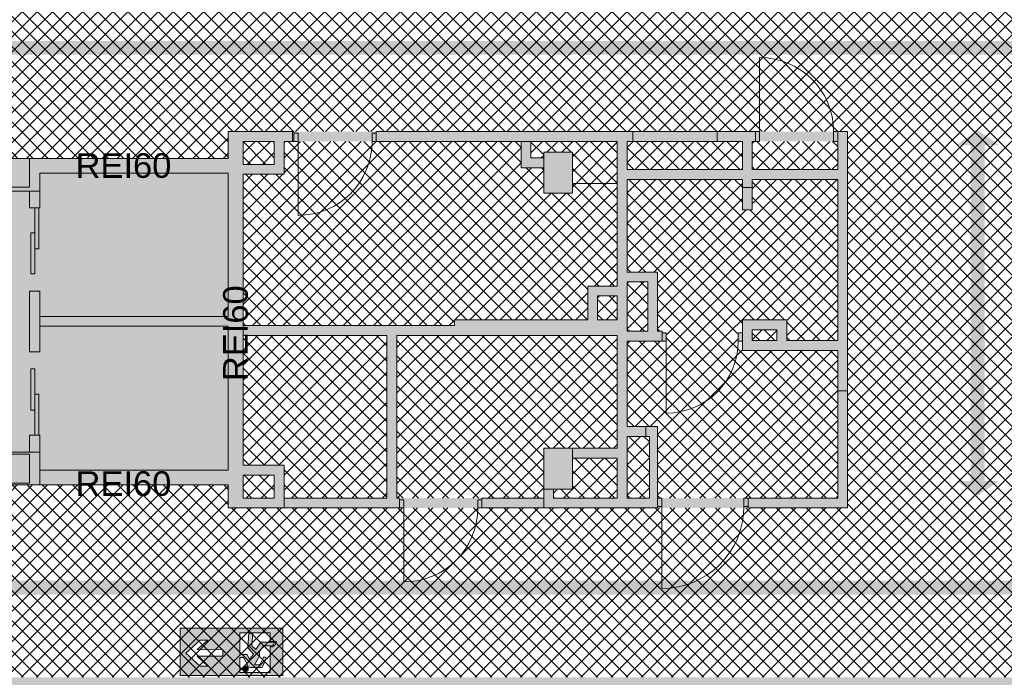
# Paper-space layout 'AP-04 STREFY POŻAROWE I EWAKUACJA - PIĘTRO 2' of a CAD drawing. Header units: millimetres. Extents: x 0 to 594, y 0 to 450.
# Tile 12 of 20: x 274 to 393, y 197 to 277. Entities that reach past the tile are written whole.
import ezdxf
from ezdxf.xclip import XClip

# ---------------------------------------------------------------- set-up
doc = ezdxf.new("R2010")
doc.units = ezdxf.units.MM
doc.header["$MEASUREMENT"] = 0
doc.header["$XCLIPFRAME"] = 0
for name, color, linetype, lineweight, true_color in [('A_ewakuacja_Nr_pióra__104', 7, 'Continuous', 5, 0x006532), ('A_podkład_Nr_pióra__254', 7, 'Continuous', 5, 0xfdfdfd), ('A_ppoż proj_Nr_pióra__104', 7, 'Continuous', 5, 0x006532), ('A_ppoż proj_Nr_pióra__151', 7, 'Continuous', 5, 0x65cbfe)]:
    doc.layers.add(name, color=color, linetype=linetype, lineweight=lineweight, true_color=true_color)
for name, color, linetype, lineweight in [('A_ewakuacja_Nr_pióra__4', 94, 'Continuous', 18), ('A_podkład_Nr_pióra__2', 8, 'Continuous', 13), ('A_ppoż proj_Nr_pióra__1', 7, 'Continuous', 20), ('A_ppoż proj_Nr_pióra__4', 94, 'Continuous', 18), ('A_ppoż proj_Nr_pióra__81', 2, 'Continuous', 5)]:
    doc.layers.add(name, color=color, linetype=linetype, lineweight=lineweight)
doc.layers.add('A_podrys', color=7, linetype='Continuous')
doc.styles.add('STYL_AUTOMATYCZNY_1', font='arial.ttf')
pattern_1 = [(45, (-1568.3366, -187.2734), (-0.9192388, 0.9192388), []), (135, (-1568.3366, -187.2734), (0.9192388, 0.9192388), [])]

# ---------------------------------------------------------------- blocks, each defined once
blk = doc.blocks.new('Rysunek_1_1', base_point=(-1568.34, -187.27))
at = {"layer": 'A_ewakuacja_Nr_pióra__104', "linetype": 'Continuous', "lineweight": 0, "true_color": 0x004c26}
h = blk.add_hatch(color=118, dxfattribs=at)
h.paths.add_polyline_path([(305.51, 202.84), (293.01, 202.84), (293.01, 197.1), (305.51, 197.1)])
h.paths.add_polyline_path([(300.26, 197.45), (300.26, 199.27), (300.71, 199.27), (301.15, 198.47, 0.414214), (301.56, 198.06), (302.99, 198.06), (303.44, 199.07, 1.14772), (303.1, 199.21), (302.71, 198.39), (302.05, 198.39), (302.54, 199.23), (302.64, 199.41, 0.230447), (302.6, 199.9), (303.15, 200.69), (304.14, 200.69, 0.304489), (304.49, 201.16), (302.84, 201.16), (302.24, 200.25), (301.72, 200.7), (301.86, 202.25), (301.37, 202.25), (301.24, 200.48), (301.92, 199.68), (301.46, 199.05), (301.16, 199.65), (300.27, 199.65), (300.27, 202.28), (303.98, 202.28), (303.98, 201.23), (304.72, 201.23, -0.24241), (304.24, 200.57), (303.98, 200.57), (303.98, 197.45)], flags=0)
h.paths.add_polyline_path([(298.21, 199.43), (295.09, 199.43), (296.39, 198.22), (295.46, 198.22), (293.71, 199.81), (295.47, 201.41), (296.37, 201.41), (295.09, 200.24), (298.21, 200.23)], flags=0)
blk.add_hatch(color=118, dxfattribs=at).paths.add_polyline_path([(301.27, 197.76, 1), (300.68, 198.05, 1)])
at = {"layer": 'A_podkład_Nr_pióra__254', "linetype": 'Continuous', "lineweight": 5, "true_color": 0xfdfdfd}
h = blk.add_hatch(color=7, dxfattribs=at)
h.paths.add_polyline_path([(70.72, 355.07), (70.72, 283.67), (70.72, 257.44), (70.72, 223.5), (70.72, 195.59), (70.72, 126.07), (217.41, 126.07), (540.37, 126.07), (540.37, 196.87), (540.37, 223.5), (540.37, 257.17), (540.37, 285.62), (540.37, 355.07), (403.22, 355.07), (374.77, 355.07), (290.59, 355.07), (204.52, 355.07), (204.52, 349.07), (205.22, 349.07), (205.22, 283.67), (273.46, 283.67), (535.27, 283.67), (535.27, 260.17), (500.47, 260.17), (500.47, 263.27), (487.44, 263.27), (487.44, 260.17), (472.72, 260.17), (472.72, 263.27), (471.72, 263.27), (450.67, 263.27), (403.22, 263.27), (403.22, 219.27), (403.22, 217.47), (472.72, 217.47), (472.72, 220.5), (487.32, 220.5), (487.32, 217.4), (500.47, 217.4), (500.47, 220.5), (535.27, 220.5), (535.27, 196.88), (272.46, 196.87), (272.46, 196.88), (247.97, 196.88), (208.72, 196.88), (208.72, 196.87), (205.22, 196.87), (205.22, 192.44), (175.37, 192.44), (175.37, 196.79), (175.37, 196.87), (171.17, 196.87), (171.17, 196.79), (76.72, 196.79), (76.72, 216.77), (78.32, 216.77), (78.32, 217.97), (124.67, 217.97), (124.67, 220.5), (123.47, 220.5), (123.47, 218.77), (113.12, 218.77), (113.12, 220.5), (123.47, 220.5), (124.67, 220.5), (124.67, 223.5), (139.27, 223.5), (139.27, 219.8), (144.27, 219.8), (144.27, 223.5), (144.27, 223.92), (165.87, 223.92), (168.66, 223.92), (168.66, 219.8), (168.67, 216.57), (171.17, 216.57), (171.17, 220.5), (171.17, 224), (171.17, 225.62), (170.17, 225.62), (170.17, 225.12), (165.87, 225.12), (165.87, 234.52), (170.17, 234.52), (170.17, 232.62), (171.17, 232.62), (171.17, 236.02), (170.17, 236.02), (170.17, 235.52), (165.87, 235.52), (165.87, 256.09), (170.17, 256.09), (170.17, 250.02), (171.17, 250.02), (171.17, 283.67), (174.17, 283.67), (175.37, 283.67), (175.37, 349.07), (175.72, 349.07), (175.72, 355.07), (173.77, 355.07), (173.77, 356.17), (173.77, 357.77), (173.77, 364.12), (173.77, 373.6), (173.77, 382.62), (173.77, 383.07), (173.77, 383.87), (172.52, 383.87), (167.77, 383.87), (143.27, 383.87), (143.27, 388.37), (167.37, 388.37), (170.97, 388.37), (171.87, 388.37), (172.52, 388.37), (173.77, 388.37), (173.77, 389.62), (173.77, 396.67), (172.52, 396.67), (171.87, 396.67), (171.27, 396.67), (171.27, 390.87), (167.37, 390.87), (143.27, 390.87), (143.27, 413.87), (167.77, 413.87), (171.27, 413.87), (171.27, 412.37), (171.27, 411.57), (171.37, 411.57), (171.37, 410.47), (171.87, 410.47), (172.52, 410.47), (173.77, 410.47), (173.77, 412.37), (173.77, 415.12), (173.77, 418.17), (173.77, 419.77), (172.52, 419.77), (171.87, 419.77), (171.37, 419.77), (171.27, 419.77), (171.27, 416.37), (167.77, 416.37), (143.27, 416.37), (143.27, 439.37), (167.37, 439.37), (170.97, 439.37), (171.27, 439.37), (171.27, 433.57), (171.87, 433.57), (172.52, 433.57), (173.77, 433.57), (173.77, 439.37), (173.77, 440.62), (173.77, 441.87), (173.77, 443.37), (172.52, 443.37), (171.87, 443.37), (171.87, 442.57), (171.37, 442.57), (171.27, 442.57), (171.27, 441.87), (170.97, 441.87), (167.37, 441.87), (142.02, 441.87), (140.77, 441.87), (140.77, 440.62), (140.77, 415.12), (140.77, 389.62), (140.77, 382.62), (140.77, 381.37), (142.02, 381.37), (167.77, 381.37), (171.27, 381.37), (171.27, 373.6), (171.27, 368.36), (171.27, 364.12), (171.27, 356.17), (171.27, 355.07), (142.72, 355.07), (138.47, 355.07)])
h.paths.add_polyline_path([(76.72, 132.07), (76.72, 135.75), (76.72, 140.61), (76.72, 177.37), (96.62, 177.37), (96.62, 171.37), (107.75, 171.37), (116.51, 171.37), (124.67, 171.37), (124.67, 178.97), (140.43, 178.97), (140.43, 140.75), (139.27, 140.75), (139.27, 135.75), (139.27, 132.07)], flags=0)
h.paths.add_polyline_path([(76.72, 190.27), (76.72, 195.59), (79.62, 195.59), (79.62, 190.27)], flags=0)
h.paths.add_polyline_path([(76.72, 183.25), (76.72, 189.07), (80.82, 189.07), (80.82, 193.59), (96.62, 193.59), (96.62, 190.87), (96.82, 190.87), (96.82, 190.37), (97.82, 190.37), (97.82, 190.87), (107.27, 190.87), (108.64, 190.87), (108.64, 195.59), (123.47, 195.59), (123.47, 172.57), (117.01, 172.57), (107.25, 172.57), (97.82, 172.57), (97.82, 181.11), (97.82, 181.61), (96.82, 181.61), (96.82, 181.11), (96.62, 181.11), (96.62, 178.57), (76.72, 178.57)], flags=0)
h.paths.add_polyline_path([(76.72, 283.67), (170.17, 283.67), (170.17, 264.19), (168.68, 264.19), (168.67, 257.29), (165.87, 257.29), (144.27, 257.29), (144.27, 257.44), (144.27, 260.8), (139.27, 260.8), (139.27, 257.44), (124.67, 257.44), (124.67, 260.44), (122.82, 260.44), (122.82, 262.44), (76.72, 262.44)], flags=0)
h.paths.add_polyline_path([(121.62, 260.44), (76.72, 260.44), (76.72, 261.84), (121.62, 261.84)], flags=0)
h.paths.add_polyline_path([(121.62, 284.87), (76.72, 284.87), (76.72, 349.07), (108.02, 349.07), (108.02, 297.17), (94.42, 297.17), (94.42, 284.87), (95.62, 284.87), (95.62, 290.84), (101.22, 290.84), (101.22, 295.97), (108.02, 295.97), (108.02, 284.87), (109.22, 284.87), (109.22, 295.97), (116.82, 295.97), (116.82, 289.77), (121.62, 289.77)], flags=0)
h.paths.add_polyline_path([(112.32, 219.17), (78.32, 219.17), (78.32, 220.5), (112.32, 220.5)], flags=0)
h.paths.add_polyline_path([(95.42, 295.97), (100.22, 295.97), (100.22, 291.84), (95.42, 291.84)], flags=0)
h.paths.add_polyline_path([(97.82, 195.59), (107.44, 195.59), (107.44, 192.07), (97.82, 192.07)], flags=0)
h.paths.add_polyline_path([(122.82, 297.17), (109.22, 297.17), (109.22, 349.07), (138.47, 349.07), (139.22, 349.07), (139.22, 344.75), (139.22, 339.75), (139.27, 339.75), (139.27, 297.25), (139.22, 297.25), (139.22, 297.17), (137.27, 297.17), (137.27, 284.87), (122.82, 284.87)], flags=0)
h.paths.add_polyline_path([(117.82, 290.77), (117.82, 295.97), (121.62, 295.97), (121.62, 290.77)], flags=0)
h.paths.add_polyline_path([(139.27, 186.03), (124.67, 186.03), (124.67, 190.17), (124.67, 192.85), (129.97, 192.85), (129.97, 195.59), (149.67, 195.59), (149.67, 190.97), (149.67, 190.37), (140.47, 190.37), (139.27, 190.37), (139.27, 189.37), (144.77, 189.37), (161.07, 189.37), (161.07, 191.17), (170.57, 191.17), (174.17, 191.17), (174.17, 171.37), (169.26, 171.37), (169.26, 170.37), (174.17, 170.37), (174.17, 164.37), (174.22, 164.37), (174.22, 164.05), (175.37, 164.05), (175.37, 191.44), (205.22, 191.44), (205.22, 132.07), (175.37, 132.07), (175.37, 155.29), (174.22, 155.29), (174.22, 154.97), (174.17, 154.97), (174.17, 154.07), (174.17, 133.07), (174.17, 132.07), (142.77, 132.07), (142.77, 135.75), (142.77, 140.75), (141.63, 140.75), (141.63, 172.37), (146.87, 172.37), (146.87, 176.37), (159, 176.37), (159, 170.37), (160.5, 170.37), (160.5, 171.37), (160, 171.37), (160, 177.37), (144.77, 177.37), (142.73, 177.37), (142.73, 183.25), (142.77, 183.25), (142.77, 189.25), (139.27, 189.25)], flags=0)
h.paths.add_polyline_path([(128.97, 193.85), (124.67, 193.85), (124.67, 195.59), (128.97, 195.59)], flags=0)
h.paths.add_polyline_path([(124.67, 180.17), (124.67, 185.03), (139.27, 185.03), (139.27, 183.25), (140.43, 183.25), (140.43, 180.17)], flags=0)
h.paths.add_polyline_path([(139.22, 292.05), (138.07, 292.05), (138.07, 295.97), (139.22, 295.97)], flags=0)
h.paths.add_polyline_path([(138.47, 284.87), (138.47, 291.25), (153.75, 291.25), (153.75, 284.87)], flags=0)
h.paths.add_polyline_path([(140.47, 317.58), (140.47, 339.75), (142.72, 339.75), (142.72, 344.75), (142.72, 349.07), (174.17, 349.07), (174.17, 317.58), (150.25, 317.58)], flags=0)
h.paths.add_polyline_path([(140.47, 316.38), (152.15, 316.38), (152.15, 315.09), (151.95, 315.09), (151.95, 314.59), (152.95, 314.59), (152.95, 316.38), (163.37, 316.38), (163.37, 306.23), (164.37, 306.23), (164.37, 306.73), (164.17, 306.73), (164.17, 316.38), (174.17, 316.38), (174.17, 296.97), (164.37, 296.97), (164.37, 297.47), (163.37, 297.47), (163.37, 296.17), (170.37, 296.17), (170.37, 295.77), (170.37, 292.25), (170.37, 291.25), (170.37, 286.07), (164.95, 286.07), (164.95, 285.55), (164.95, 284.87), (154.95, 284.87), (154.95, 286.07), (154.95, 297.17), (152.95, 297.17), (152.95, 305.83), (152.35, 305.83), (151.95, 305.83), (151.95, 305.33), (152.15, 305.33), (152.15, 299.17), (140.47, 299.17)], flags=0)
h.paths.add_polyline_path([(141.63, 173.37), (141.63, 176.37), (145.87, 176.37), (145.87, 173.37)], flags=0)
h.paths.add_polyline_path([(142.72, 292.45), (142.72, 295.97), (153.95, 295.97), (153.95, 292.45)], flags=0)
h.paths.add_polyline_path([(150.67, 195.59), (160.07, 195.59), (160.07, 190.37), (150.67, 190.37)], flags=0)
h.paths.add_polyline_path([(161.07, 192.37), (161.07, 195.59), (170.17, 195.59), (170.17, 192.37)], flags=0)
h.paths.add_polyline_path([(170.97, 291.85), (170.97, 295.77), (174.17, 295.77), (174.17, 291.85)], flags=0)
h.paths.add_polyline_path([(171.17, 192.17), (171.17, 195.67), (174.17, 195.67), (174.17, 192.17)], flags=0)
h.paths.add_polyline_path([(208.72, 189.25), (206.42, 189.25), (206.42, 195.67), (210.87, 195.67), (210.87, 181.87), (206.42, 181.87), (206.42, 183.25), (208.72, 183.25)], flags=0)
h.paths.add_polyline_path([(206.42, 180.67), (212.07, 180.67), (212.07, 195.67), (224.59, 195.67), (224.59, 190.47), (225.79, 190.47), (225.79, 195.67), (233.59, 195.67), (233.59, 190.47), (240.17, 190.47), (240.17, 132.07), (217.41, 132.07), (208.72, 132.07), (208.72, 135.75), (208.72, 140.75), (206.42, 140.75)], flags=0)
h.paths.add_polyline_path([(206.42, 291.25), (208.72, 291.25), (208.72, 297.25), (206.42, 297.25), (206.42, 339.75), (208.72, 339.75), (208.72, 344.75), (208.72, 349.07), (239.77, 349.07), (239.77, 290.67), (230.92, 290.67), (230.92, 285.47), (206.42, 285.47)], flags=0)
h.paths.add_polyline_path([(248.52, 285.47), (231.52, 285.47), (231.52, 289.67), (248.52, 289.67)], flags=0)
h.paths.add_polyline_path([(234.79, 195.67), (240.17, 195.67), (240.17, 191.67), (234.79, 191.67)], flags=0)
h.paths.add_polyline_path([(249.12, 290.67), (240.97, 290.67), (240.97, 349.07), (271.22, 349.07), (271.22, 344.75), (271.22, 339.75), (271.72, 339.75), (271.72, 297.25), (271.22, 297.25), (271.22, 291.25), (272.37, 291.25), (272.37, 285.47), (258.12, 285.47), (258.12, 290.67), (256.92, 290.67), (256.92, 285.47), (249.12, 285.47)], flags=0)
h.paths.add_polyline_path([(241.37, 191.67), (241.37, 195.67), (246.75, 195.67), (246.75, 191.67)], flags=0)
h.paths.add_polyline_path([(241.37, 190.47), (247.95, 190.47), (247.95, 195.67), (255.75, 195.67), (255.75, 190.47), (256.95, 190.47), (256.95, 195.67), (272.37, 195.67), (272.37, 189.25), (271.22, 189.25), (271.22, 183.25), (271.72, 183.25), (271.72, 140.75), (271.22, 140.75), (271.22, 132.07), (241.37, 132.07)], flags=0)
h.paths.add_polyline_path([(273.57, 189.25), (273.57, 195.67), (287.91, 195.67), (287.91, 190.47), (289.11, 190.47), (289.11, 195.67), (296.91, 195.67), (296.91, 190.47), (305.17, 190.47), (305.17, 132.07), (274.72, 132.07), (274.72, 135.75), (274.72, 140.75), (274.22, 140.75), (274.22, 183.25), (274.72, 183.25), (274.72, 189.25)], flags=0)
h.paths.add_polyline_path([(287.95, 285.47), (273.57, 285.47), (273.57, 291.25), (274.72, 291.25), (274.72, 297.25), (274.22, 297.25), (274.22, 339.75), (274.72, 339.75), (274.72, 344.75), (274.72, 349.07), (290.59, 349.07), (305.27, 349.07), (305.27, 290.67), (296.95, 290.67), (296.95, 285.47), (289.15, 285.47), (289.15, 290.67), (287.95, 290.67)], flags=0)
h.paths.add_polyline_path([(297.51, 191.47), (297.51, 195.67), (315.21, 195.67), (315.21, 191.47)], flags=0)
h.paths.add_polyline_path([(297.55, 289.67), (313.55, 289.67), (313.55, 285.47), (297.55, 285.47)], flags=0)
h.paths.add_polyline_path([(306.17, 190.47), (315.81, 190.47), (315.81, 195.67), (323.61, 195.67), (323.61, 190.47), (324.81, 190.47), (324.81, 195.67), (338.37, 195.67), (338.37, 189.25), (337.22, 189.25), (337.22, 183.25), (337.72, 183.25), (337.72, 140.75), (337.22, 140.75), (337.22, 132.07), (306.17, 132.07)], flags=0)
h.paths.add_polyline_path([(306.47, 349.07), (337.22, 349.07), (337.22, 344.75), (337.22, 339.75), (337.72, 339.75), (337.72, 297.25), (337.22, 297.25), (337.22, 291.25), (338.37, 291.25), (338.37, 285.47), (323.15, 285.47), (323.15, 290.67), (321.95, 290.67), (321.95, 285.47), (314.15, 285.47), (314.15, 290.67), (306.47, 290.67)], flags=0)
h.paths.add_polyline_path([(339.57, 189.25), (339.57, 195.67), (356.27, 195.67), (356.27, 179.25), (351.97, 179.25), (351.97, 169.12), (351.48, 169.12), (351.48, 168.12), (361.71, 168.12), (361.71, 169.12), (361.21, 169.12), (361.21, 169.32), (361.17, 169.79), (360.77, 169.44), (352.99, 169.32), (352.77, 169.32), (352.77, 178.45), (360.94, 178.45), (361.32, 178.45), (361.32, 179.25), (357.47, 179.25), (357.47, 188.47), (370.97, 188.47), (370.97, 169.12), (370.47, 169.12), (370.47, 168.12), (370.97, 168.12), (370.97, 132.07), (370.08, 132.07), (340.79, 132.07), (340.72, 132.07), (340.72, 135.75), (340.72, 140.75), (340.22, 140.75), (340.22, 168.12), (340.72, 168.12), (340.72, 169.12), (340.22, 169.12), (340.22, 183.25), (340.72, 183.25), (340.72, 189.25)], flags=0)
h.paths.add_polyline_path([(352.85, 285.47), (339.57, 285.47), (339.57, 291.25), (340.72, 291.25), (340.72, 297.25), (340.22, 297.25), (340.22, 339.75), (340.72, 339.75), (340.72, 344.75), (340.72, 349.07), (341.28, 349.07), (370.08, 349.07), (370.77, 349.07), (370.77, 290.67), (361.85, 290.67), (361.85, 285.47), (354.05, 285.47), (354.05, 290.67), (352.85, 290.67)], flags=0)
h.paths.add_polyline_path([(357.47, 195.67), (362.47, 195.67), (362.47, 191.67), (357.47, 191.67)], flags=0)
h.paths.add_polyline_path([(362.45, 285.47), (362.45, 289.67), (370.77, 289.67), (370.77, 285.47)], flags=0)
h.paths.add_polyline_path([(363.07, 191.47), (363.07, 195.67), (390.57, 195.67), (390.57, 191.47)], flags=0)
h.paths.add_polyline_path([(372.6, 132.07), (371.97, 132.07), (371.97, 168.12), (372.47, 168.12), (381.23, 168.12), (392.89, 168.12), (402.65, 168.12), (403.88, 168.12), (403.88, 140.84), (405.08, 140.84), (405.08, 183.25), (406.72, 183.25), (406.72, 189.25), (405.08, 189.25), (405.08, 195.67), (419.27, 195.67), (419.27, 190.47), (420.47, 190.47), (420.47, 195.67), (428.27, 195.67), (428.27, 190.47), (437.67, 190.47), (437.67, 132.07), (435.57, 132.07), (406.72, 132.07), (406.72, 135.75), (406.72, 140.75), (403.22, 140.75), (403.22, 135.75), (403.22, 132.07), (402.6, 132.07)], flags=0)
h.paths.add_polyline_path([(381.73, 169.32), (371.97, 169.32), (371.97, 188.47), (386.47, 188.47), (386.47, 179.17), (381.42, 179.17), (381.42, 178.37), (381.45, 178.37), (390.37, 178.37), (390.37, 169.32)], flags=0)
h.paths.add_polyline_path([(371.97, 305.67), (371.97, 337.47), (403.22, 337.47), (403.22, 326.39), (403.22, 311.39), (403.22, 285.47), (371.97, 285.47), (371.97, 300.47), (389.97, 300.47), (389.97, 301.67), (378.23, 301.67), (371.97, 301.67)], flags=0)
h.paths.add_polyline_path([(387.67, 190.47), (391.57, 190.47), (391.57, 195.67), (403.88, 195.67), (403.88, 189.25), (403.22, 189.25), (403.22, 183.25), (403.88, 183.25), (403.88, 169.32), (403.15, 169.32), (392.39, 169.32), (391.57, 169.32), (391.57, 179.17), (387.67, 179.17)], flags=0)
h.paths.add_polyline_path([(404.42, 285.47), (404.42, 291.25), (406.72, 291.25), (406.72, 297.25), (406.72, 299.07), (406.72, 337.47), (406.72, 339.75), (406.72, 344.75), (406.72, 349.07), (407.17, 349.07), (436.17, 349.07), (437.07, 349.07), (437.07, 290.67), (427.67, 290.67), (427.67, 285.47), (419.87, 285.47), (419.87, 290.67), (419.27, 290.67), (419.27, 285.47)], flags=0)
h.paths.add_polyline_path([(419.87, 224.45), (409.72, 224.45), (409.72, 256.32), (419.87, 256.32), (419.87, 261.47), (433.53, 261.47), (433.53, 219.27), (419.87, 219.27)], flags=0)
h.paths.add_polyline_path([(428.27, 285.47), (428.27, 289.67), (444.75, 289.67), (444.75, 285.47)], flags=0)
h.paths.add_polyline_path([(428.87, 195.67), (446.12, 195.67), (446.12, 191.47), (428.87, 191.47)], flags=0)
h.paths.add_polyline_path([(434.33, 223.37), (434.33, 257.87), (450.67, 257.87), (450.67, 223.37), (438.67, 223.37), (438.67, 218.67), (434.33, 218.67)], flags=0)
h.paths.add_polyline_path([(434.57, 259.07), (434.57, 261.47), (440.28, 261.47), (440.28, 259.07)], flags=0)
h.paths.add_polyline_path([(438.27, 290.67), (438.27, 349.07), (469.22, 349.07), (469.22, 344.75), (469.22, 339.75), (469.77, 339.75), (469.77, 297.25), (469.22, 297.25), (469.22, 291.25), (469.77, 291.25), (469.77, 285.47), (454.35, 285.47), (454.35, 290.67), (453.15, 290.67), (453.15, 285.47), (445.35, 285.47), (445.35, 290.67)], flags=0)
h.paths.add_polyline_path([(438.87, 132.07), (438.87, 190.47), (446.72, 190.47), (446.72, 195.67), (454.52, 195.67), (454.52, 190.47), (455.72, 190.47), (455.72, 195.67), (470.77, 195.67), (470.77, 189.25), (469.22, 189.25), (469.22, 183.25), (470.77, 183.25), (470.77, 140.75), (469.22, 140.75), (469.22, 135.75), (469.22, 132.07), (468.97, 132.07), (439.77, 132.07)], flags=0)
h.paths.add_polyline_path([(450.67, 218.67), (439.87, 218.67), (439.87, 222.17), (450.67, 222.17)], flags=0)
h.paths.add_polyline_path([(441.48, 261.47), (450.67, 261.47), (450.67, 259.07), (441.48, 259.07)], flags=0)
h.paths.add_polyline_path([(451.87, 252.27), (451.87, 260.77), (458.72, 260.77), (469.22, 260.77), (469.22, 260.17), (469.22, 252.27), (468.4, 252.27), (468.4, 251.27), (468.9, 251.27), (468.9, 251.07), (469.22, 251.07), (469.22, 241.07), (457.97, 241.07), (457.97, 251.07), (459.14, 251.07), (459.14, 251.27), (459.64, 251.27), (459.64, 252.27)], flags=0)
h.paths.add_polyline_path([(451.87, 245.17), (454.77, 245.17), (454.77, 242.27), (451.87, 242.27)], flags=0)
h.paths.add_polyline_path([(451.87, 251.07), (454.77, 251.07), (454.77, 246.37), (451.87, 246.37)], flags=0)
h.paths.add_polyline_path([(469.22, 218.67), (451.87, 218.67), (451.87, 239.87), (469.22, 239.87), (469.22, 220.5)], flags=0)
h.paths.add_polyline_path([(472.72, 297.25), (470.97, 297.25), (470.97, 339.75), (472.72, 339.75), (472.72, 344.75), (472.72, 349.07), (473.37, 349.07), (473.42, 349.07), (473.42, 352.07), (502.22, 352.07), (502.22, 349.07), (503.37, 349.07), (503.37, 312.39), (501.88, 312.39), (501.88, 311.19), (503.37, 311.19), (503.37, 305.07), (499.62, 305.07), (499.62, 303.39), (496.62, 303.39), (496.62, 311.19), (497.12, 311.19), (497.12, 312.39), (485.06, 312.39), (485.06, 301.69), (485.06, 292.93), (485.06, 285.47), (470.97, 285.47), (470.97, 291.25), (472.72, 291.25)], flags=0)
h.paths.add_polyline_path([(471.97, 140.75), (471.97, 163.03), (472.58, 163.03), (472.58, 164.23), (471.97, 164.23), (471.97, 183.25), (472.72, 183.25), (472.72, 189.25), (471.97, 189.25), (471.97, 195.67), (483.8, 195.67), (483.8, 176.37), (503.37, 176.37), (503.37, 164.23), (482.58, 164.23), (482.58, 163.03), (487.97, 163.03), (487.97, 162.53), (488.97, 162.53), (488.97, 163.03), (503.37, 163.03), (503.37, 153.07), (488.57, 153.07), (488.57, 153.27), (488.97, 153.27), (488.97, 153.77), (487.97, 153.77), (487.97, 152.47), (490.27, 152.47), (490.27, 151.97), (491.27, 151.97), (491.27, 152.47), (501.37, 152.47), (501.37, 142.47), (490.87, 142.47), (490.87, 142.71), (491.27, 142.71), (491.27, 143.21), (490.27, 143.21), (490.27, 141.49), (491.27, 141.49), (491.27, 141.99), (490.87, 141.99), (490.87, 142.07), (501.37, 142.07), (501.37, 132.07), (490.87, 132.07), (490.87, 132.23), (491.27, 132.23), (491.27, 132.73), (490.27, 132.73), (490.27, 132.07), (472.72, 132.07), (472.72, 135.75), (472.72, 140.75)], flags=0)
h.paths.add_polyline_path([(495.27, 177.57), (484.8, 177.57), (484.8, 195.67), (495.27, 195.67), (495.27, 193.67), (495.27, 190.47), (495.47, 190.47), (495.47, 189.97), (496.47, 189.97), (496.47, 190.47), (512.57, 190.47), (513.57, 190.47), (513.57, 191.47), (513.57, 195.67), (524.01, 195.67), (524.01, 178.17), (523.51, 178.17), (523.51, 177.17), (524.01, 177.17), (524.01, 162.77), (504.57, 162.77), (504.57, 172.77), (514.77, 172.77), (514.77, 177.57), (514.75, 177.57), (514.75, 178.17), (496.47, 178.17), (496.47, 181.21), (495.47, 181.21), (495.47, 180.71), (495.27, 180.71)], flags=0)
h.paths.add_polyline_path([(486.26, 285.47), (486.26, 311.19), (495.42, 311.19), (495.42, 302.19), (497.62, 302.19), (497.62, 290.67), (495.27, 290.67), (495.27, 285.47)], flags=0)
h.paths.add_polyline_path([(488.32, 218.4), (488.32, 220.5), (499.47, 220.5), (499.47, 218.4)], flags=0)
h.paths.add_polyline_path([(488.44, 262.27), (499.47, 262.27), (499.47, 260.17), (488.44, 260.17)], flags=0)
h.paths.add_polyline_path([(496.07, 289.67), (512.87, 289.67), (512.87, 285.47), (496.07, 285.47)], flags=0)
h.paths.add_polyline_path([(496.27, 191.47), (496.27, 195.67), (512.57, 195.67), (512.57, 191.47)], flags=0)
h.paths.add_polyline_path([(502.82, 303.87), (520.77, 303.87), (520.77, 308.47), (519.57, 308.47), (504.57, 308.47), (504.57, 323.47), (519.57, 323.47), (521.64, 323.47), (521.64, 324.67), (508.57, 324.67), (508.57, 334.11), (504.57, 334.11), (504.57, 349.07), (505.87, 349.07), (535.22, 349.07), (535.22, 344.75), (535.22, 339.75), (535.22, 297.25), (535.22, 291.25), (535.27, 291.25), (535.27, 285.62), (535.27, 285.47), (513.87, 285.47), (513.87, 290.67), (512.87, 290.67), (502.82, 290.67)], flags=0)
h.paths.add_polyline_path([(507.57, 324.67), (504.57, 324.67), (504.57, 326.17), (507.57, 326.17)], flags=0)
h.paths.add_polyline_path([(504.57, 331.07), (504.57, 333.11), (507.57, 333.11), (507.57, 331.07)], flags=0)
h.paths.add_polyline_path([(504.57, 327.17), (504.57, 330.47), (507.97, 330.47), (507.97, 327.17)], flags=0)
h.paths.add_polyline_path([(519.77, 304.87), (504.57, 304.87), (504.57, 307.47), (519.77, 307.47)], flags=0)
h.paths.add_polyline_path([(513.77, 173.77), (504.57, 173.77), (504.57, 176.57), (513.77, 176.57)], flags=0)
h.paths.add_polyline_path([(504.57, 155.77), (507.97, 155.77), (507.97, 161.57), (524.61, 161.57), (524.61, 195.67), (535.27, 195.67), (535.27, 161.57), (535.27, 132.07), (507.97, 132.07), (504.57, 132.07)], flags=0)
h = blk.add_hatch(color=7, dxfattribs=at)
h.paths.add_polyline_path([(216.97, 260), (216.97, 218.07), (247.97, 218.07), (247.97, 218.87), (250.77, 218.87), (250.77, 220.27), (272.46, 220.27), (298.87, 220.27), (298.87, 217.47), (374.17, 217.47), (374.17, 262.07), (374.17, 263.27), (298.87, 263.27), (298.87, 260), (273.46, 260), (272.46, 260), (250.77, 260), (250.77, 261.38), (247.97, 261.38), (247.97, 262.88), (216.97, 262.88)])
h.paths.add_polyline_path([(307.27, 239.67), (300.67, 239.67), (300.67, 258.07), (305.67, 258.07), (305.67, 262.07), (334.47, 262.07), (334.47, 258.87), (337.22, 258.87), (337.22, 255.75), (340.72, 255.75), (340.72, 256.95), (340.72, 260.75), (337.22, 260.75), (337.22, 260.07), (335.67, 260.07), (335.67, 262.07), (346.17, 262.07), (346.17, 256.95), (346.17, 244.47), (342.57, 244.47), (342.57, 240.37), (326.37, 240.37), (326.37, 239.67), (314.87, 239.67)], flags=0)
h.paths.add_polyline_path([(300.67, 238.47), (307.27, 238.47), (314.87, 238.47), (318.17, 238.47), (318.17, 218.67), (305.67, 218.67), (305.67, 222.67), (300.67, 222.67)], flags=0)
h.paths.add_polyline_path([(304.47, 218.67), (300.67, 218.67), (300.67, 221.47), (304.47, 221.47)], flags=0)
h.paths.add_polyline_path([(300.67, 259.27), (300.67, 262.07), (304.47, 262.07), (304.47, 259.27)], flags=0)
h.paths.add_polyline_path([(319.37, 218.67), (319.37, 238.47), (346.17, 238.47), (346.17, 224.74), (340.72, 224.74), (340.72, 224.75), (337.22, 224.75), (337.22, 219.75), (337.22, 218.75), (337.22, 218.67)], flags=0)
h.paths.add_polyline_path([(346.17, 218.67), (338.42, 218.67), (338.42, 219.75), (340.72, 219.75), (340.72, 223.54), (346.17, 223.54)], flags=0)
h.paths.add_polyline_path([(343.77, 240.37), (343.77, 243.27), (346.17, 243.27), (346.17, 240.37)], flags=0)
h.paths.add_polyline_path([(351.07, 227.37), (347.37, 227.37), (347.37, 237.77), (352.11, 237.77), (352.11, 238.77), (351.61, 238.77), (351.61, 238.97), (351.07, 238.97), (351.07, 246.17), (347.37, 246.17), (347.37, 257.44), (361.37, 257.44), (361.37, 253.73), (362.57, 253.73), (362.57, 257.44), (372.97, 257.44), (372.97, 237.84), (366.77, 237.84), (366.77, 240.34), (361.37, 240.34), (361.37, 238.77), (360.87, 238.77), (360.87, 237.77), (361.37, 237.77), (361.37, 236.64), (362.57, 236.64), (372.97, 236.64), (372.97, 218.67), (351.07, 218.67)], flags=0)
h.paths.add_polyline_path([(349.87, 238.97), (347.37, 238.97), (347.37, 244.97), (349.87, 244.97)], flags=0)
h.paths.add_polyline_path([(347.37, 218.67), (347.37, 226.17), (350.07, 226.17), (350.07, 218.67)], flags=0)
h.paths.add_polyline_path([(347.37, 258.64), (347.37, 262.07), (361.37, 262.07), (361.37, 258.64)], flags=0)
h.paths.add_polyline_path([(362.57, 262.07), (372.97, 262.07), (372.97, 258.64), (362.57, 258.64)], flags=0)
h.paths.add_polyline_path([(362.57, 239.14), (365.57, 239.14), (365.57, 237.84), (362.57, 237.84)], flags=0)
at = {"layer": 'A_ppoż proj_Nr_pióra__104', "linetype": 'Continuous', "lineweight": 5, "true_color": 0x006532}
for points in [[(223.33, 270.84), (223.33, 272.6), (453.24, 272.6), (453.24, 270.84), (455.05, 273.45), (453.24, 276.07), (453.24, 274.3), (223.33, 274.3), (223.33, 276.07), (221.53, 273.45)], [(387.36, 261.62), (389.13, 261.62), (389.13, 220.77), (387.36, 220.77), (389.98, 218.97), (392.6, 220.77), (390.83, 220.77), (390.83, 261.62), (392.6, 261.62), (389.98, 263.42)], [(223.33, 205.17), (223.33, 206.94), (453.24, 206.94), (453.24, 205.17), (455.05, 207.79), (453.24, 210.41), (453.24, 208.64), (223.33, 208.64), (223.33, 210.41), (221.53, 207.79)]]:
    blk.add_hatch(color=128, dxfattribs=at).paths.add_polyline_path(points)
at = {"layer": 'A_ppoż proj_Nr_pióra__151', "linetype": 'Continuous', "lineweight": 5, "true_color": 0x65cbfe}
h = blk.add_hatch(dxfattribs=at)
h.set_pattern_fill('bloczki_betonowe_0001', color=151, style=0, pattern_type=2)
h.set_pattern_definition(pattern_1)
h.paths.add_polyline_path([(470.72, 283.67), (272.46, 283.67), (272.46, 260), (298.87, 260), (298.87, 262.07), (298.87, 263.27), (372.97, 263.27), (374.17, 263.27), (374.17, 217.47), (372.97, 217.47), (298.87, 217.47), (298.87, 218.67), (298.87, 220.27), (272.46, 220.27), (272.46, 196.87), (535.27, 196.87), (535.27, 220.5), (500.47, 220.5), (500.47, 217.4), (487.32, 217.4), (487.32, 220.5), (472.72, 220.5), (472.72, 217.47), (471.02, 217.47), (403.22, 217.47), (403.22, 219.27), (403.22, 261.47), (403.22, 263.27), (470.72, 263.27)])
h = blk.add_hatch(dxfattribs=at)
h.set_pattern_fill('bloczki_betonowe_0001', color=151, style=0, pattern_type=2)
h.set_pattern_definition(pattern_1)
h.paths.add_polyline_path([(300.67, 260), (300.67, 259.27), (304.47, 259.27), (304.47, 262.07), (300.67, 262.07)])
h = blk.add_hatch(dxfattribs=at)
h.set_pattern_fill('bloczki_betonowe_0001', color=151, style=0, pattern_type=2)
h.set_pattern_definition(pattern_1)
h.paths.add_polyline_path([(305.67, 258.07), (300.67, 258.07), (300.67, 239.67), (307.27, 239.67), (314.87, 239.67), (326.37, 239.67), (326.37, 240.37), (342.57, 240.37), (342.57, 244.47), (346.17, 244.47), (346.17, 256.95), (346.17, 262.07), (335.67, 262.07), (335.67, 260.07), (337.22, 260.07), (337.22, 260.75), (340.72, 260.75), (340.72, 256.95), (340.72, 255.75), (337.22, 255.75), (337.22, 258.87), (334.47, 258.87), (334.47, 262.07), (305.67, 262.07)])
h = blk.add_hatch(dxfattribs=at)
h.set_pattern_fill('bloczki_betonowe_0001', color=151, style=0, pattern_type=2)
h.set_pattern_definition(pattern_1)
h.paths.add_polyline_path([(347.37, 262.07), (347.37, 258.64), (361.37, 258.64), (361.37, 262.07)])
h = blk.add_hatch(dxfattribs=at)
h.set_pattern_fill('bloczki_betonowe_0001', color=151, style=0, pattern_type=2)
h.set_pattern_definition(pattern_1)
h.paths.add_polyline_path([(372.97, 262.07), (362.57, 262.07), (362.57, 258.64), (372.97, 258.64)])
h = blk.add_hatch(dxfattribs=at)
h.set_pattern_fill('bloczki_betonowe_0001', color=151, style=0, pattern_type=2)
h.set_pattern_definition(pattern_1)
h.paths.add_polyline_path([(361.37, 257.44), (347.37, 257.44), (347.37, 246.17), (351.07, 246.17), (351.07, 238.97), (351.61, 238.97), (351.61, 238.77), (352.11, 238.77), (352.11, 237.77), (347.37, 237.77), (347.37, 227.37), (351.07, 227.37), (351.07, 218.67), (372.97, 218.67), (372.97, 236.64), (362.57, 236.64), (361.37, 236.64), (361.37, 237.77), (360.87, 237.77), (360.87, 238.77), (361.37, 238.77), (361.37, 240.34), (366.77, 240.34), (366.77, 237.84), (372.97, 237.84), (372.97, 257.44), (362.57, 257.44), (362.57, 253.73), (361.37, 253.73)])
h = blk.add_hatch(dxfattribs=at)
h.set_pattern_fill('bloczki_betonowe_0001', color=151, style=0, pattern_type=2)
h.set_pattern_definition(pattern_1)
h.paths.add_polyline_path([(347.37, 244.97), (347.37, 238.97), (349.87, 238.97), (349.87, 244.97)])
h = blk.add_hatch(dxfattribs=at)
h.set_pattern_fill('bloczki_betonowe_0001', color=151, style=0, pattern_type=2)
h.set_pattern_definition(pattern_1)
h.paths.add_polyline_path([(346.17, 243.27), (343.77, 243.27), (343.77, 240.37), (346.17, 240.37)])
h = blk.add_hatch(dxfattribs=at)
h.set_pattern_fill('bloczki_betonowe_0001', color=151, style=0, pattern_type=2)
h.set_pattern_definition(pattern_1)
h.paths.add_polyline_path([(300.67, 222.67), (305.67, 222.67), (305.67, 218.67), (318.17, 218.67), (318.17, 238.47), (314.87, 238.47), (307.27, 238.47), (300.67, 238.47)])
h = blk.add_hatch(dxfattribs=at)
h.set_pattern_fill('bloczki_betonowe_0001', color=151, style=0, pattern_type=2)
h.set_pattern_definition(pattern_1)
h.paths.add_polyline_path([(319.37, 218.67), (337.22, 218.67), (337.22, 218.75), (337.22, 219.75), (337.22, 224.75), (340.72, 224.75), (340.72, 224.74), (346.17, 224.74), (346.17, 238.47), (319.37, 238.47)])
h = blk.add_hatch(dxfattribs=at)
h.set_pattern_fill('bloczki_betonowe_0001', color=151, style=0, pattern_type=2)
h.set_pattern_definition(pattern_1)
h.paths.add_polyline_path([(365.57, 239.14), (362.57, 239.14), (362.57, 237.84), (365.57, 237.84)])
h = blk.add_hatch(dxfattribs=at)
h.set_pattern_fill('bloczki_betonowe_0001', color=151, style=0, pattern_type=2)
h.set_pattern_definition(pattern_1)
h.paths.add_polyline_path([(347.37, 218.67), (350.07, 218.67), (350.07, 226.17), (347.37, 226.17)])
h = blk.add_hatch(dxfattribs=at)
h.set_pattern_fill('bloczki_betonowe_0001', color=151, style=0, pattern_type=2)
h.set_pattern_definition(pattern_1)
h.paths.add_polyline_path([(340.72, 219.75), (338.42, 219.75), (338.42, 218.67), (346.17, 218.67), (346.17, 223.54), (340.72, 223.54)])
h = blk.add_hatch(dxfattribs=at)
h.set_pattern_fill('bloczki_betonowe_0001', color=151, style=0, pattern_type=2)
h.set_pattern_definition(pattern_1)
h.paths.add_polyline_path([(300.67, 218.67), (304.47, 218.67), (304.47, 221.47), (300.67, 221.47), (300.67, 220.27)])
at = {"layer": 'A_ppoż proj_Nr_pióra__4', "linetype": 'Continuous', "lineweight": 0, "true_color": 0x002000}
blk.add_hatch(color=98, dxfattribs=at).paths.add_polyline_path([(247.97, 260), (247.97, 258.2), (298.87, 258.2), (298.87, 222.07), (247.97, 222.07), (247.97, 220.27), (298.87, 220.27), (300.67, 220.27), (300.67, 260), (298.87, 260)])
at = {"layer": 'A_ppoż proj_Nr_pióra__81', "linetype": 'Continuous', "lineweight": 0, "true_color": 0x3f3f00}
blk.add_hatch(color=48, dxfattribs=at).paths.add_polyline_path([(298.87, 220.27), (298.87, 218.67), (298.87, 217.47), (372.97, 217.47), (374.17, 217.47), (374.17, 263.27), (372.97, 263.27), (298.87, 263.27), (298.87, 262.07), (298.87, 260), (300.67, 260), (300.67, 262.07), (372.97, 262.07), (372.97, 218.67), (300.67, 218.67), (300.67, 220.27)])
at = {"layer": 'A_ewakuacja_Nr_pióra__4', "color": 94, "linetype": 'Continuous', "lineweight": 18, "flags": 128}
for points in [[(293.01, 197.1), (305.51, 197.1), (305.51, 202.84), (293.01, 202.84)], [(298.21, 200.23), (298.21, 199.43), (295.09, 199.43), (296.39, 198.22), (295.46, 198.22), (293.71, 199.81), (295.47, 201.41), (296.37, 201.41), (295.09, 200.24)]]:
    blk.add_lwpolyline(points, close=True, dxfattribs=at)
blk.add_lwpolyline([(300.27, 202.28), (300.27, 199.65), (301.16, 199.65), (301.46, 199.05), (301.92, 199.68), (301.24, 200.48), (301.37, 202.25), (301.86, 202.25), (301.72, 200.7), (302.24, 200.25), (302.84, 201.16), (304.49, 201.16, -0.304489), (304.14, 200.69), (303.15, 200.69), (302.6, 199.9, -0.230447), (302.64, 199.41), (302.54, 199.23), (302.05, 198.39), (302.71, 198.39), (303.1, 199.21, -1.14772), (303.44, 199.07), (302.99, 198.06), (301.56, 198.06, -0.414214), (301.15, 198.47), (300.71, 199.27), (300.26, 199.27), (300.26, 197.45), (303.98, 197.45), (303.98, 200.57), (304.24, 200.57, 0.24241), (304.72, 201.23), (303.98, 201.23), (303.98, 202.28)], format="xyb", close=True, dxfattribs=at)
at = {"layer": 'A_ewakuacja_Nr_pióra__4', "color": 94, "linetype": 'Continuous', "lineweight": 18}
blk.add_circle((300.98, 197.9), 0.328, dxfattribs=at)
at = {"layer": 'A_podkład_Nr_pióra__2', "color": 8, "linetype": 'Continuous', "lineweight": 13}
for p, q in [((363.47, 272.27), (363.47, 262.07)), ((298.87, 263.27), (298.87, 260)), ((304.47, 263.27), (298.87, 263.27)), ((305.67, 263.27), (304.47, 263.27)), ((306.86, 263.27), (305.67, 263.27)), ((306.67, 262.07), (306.67, 263.27)), ((306.86, 263.27), (306.86, 262.07)), ((307.36, 263.07), (306.86, 263.07)), ((307.36, 253.07), (307.36, 263.07)), ((316.86, 263.07), (316.36, 263.07)), ((316.36, 263.07), (316.36, 262.07)), ((316.86, 263.27), (316.86, 262.07)), ((363.47, 263.27), (316.86, 263.27)), ((348.06, 263.27), (348.06, 262.07)), ((358.32, 262.07), (358.32, 263.27)), ((362.97, 262.07), (362.97, 263.27)), ((374.17, 263.27), (372.47, 263.27)), ((372.47, 262.07), (372.47, 263.27)), ((372.97, 263.27), (372.97, 258.64)), ((374.17, 217.47), (374.17, 263.27)), ((300.67, 259.27), (300.67, 262.07)), ((300.67, 262.07), (304.47, 262.07)), ((304.47, 262.07), (304.47, 259.27)), ((305.67, 262.07), (307.36, 262.07)), ((305.67, 258.07), (305.67, 262.07)), ((316.36, 262.07), (346.17, 262.07)), ((334.47, 262.07), (334.47, 258.87)), ((335.67, 260.07), (335.67, 262.07)), ((346.17, 262.07), (346.17, 256.95)), ((347.37, 262.07), (361.37, 262.07)), ((347.37, 258.64), (347.37, 262.07)), ((361.37, 262.07), (361.37, 258.64)), ((362.57, 262.07), (363.47, 262.07)), ((362.57, 258.64), (362.57, 262.07)), ((372.97, 262.07), (372.47, 262.07)), ((298.87, 260), (271.22, 260)), ((337.22, 260.07), (335.67, 260.07)), ((304.47, 259.27), (300.67, 259.27)), ((334.47, 258.87), (337.22, 258.87)), ((361.37, 258.64), (347.37, 258.64)), ((372.97, 258.64), (362.57, 258.64)), ((275.97, 258.2), (298.87, 258.2)), ((275.97, 256), (275.97, 258.2)), ((298.87, 258.2), (298.87, 240.77)), ((300.67, 239.67), (300.67, 258.07)), ((300.67, 258.07), (305.67, 258.07)), ((347.37, 246.17), (347.37, 257.44)), ((347.37, 257.44), (361.37, 257.44)), ((361.37, 257.44), (361.37, 253.73)), ((362.57, 257.44), (372.97, 257.44)), ((362.57, 253.73), (362.57, 257.44)), ((372.97, 257.44), (372.97, 237.84)), ((346.17, 256.95), (340.72, 256.95)), ((346.17, 256.95), (346.17, 244.47)), ((361.37, 256.44), (362.57, 256.44)), ((271.22, 256), (275.97, 256)), ((274.72, 254), (274.72, 256)), ((275.97, 254), (275.97, 256)), ((338.87, 255.75), (340.17, 255.75)), ((274.72, 254), (275.97, 254)), ((275.36, 249), (275.36, 254)), ((275.36, 254), (275.86, 254)), ((275.86, 254), (275.86, 249)), ((361.37, 253.73), (362.57, 253.73)), ((275.36, 250.94), (274.86, 250.94)), ((274.86, 250.94), (274.86, 245.94)), ((275.36, 245.94), (275.36, 250.94)), ((275.86, 249), (275.36, 249)), ((275.36, 245.94), (274.86, 245.94)), ((351.07, 246.17), (347.37, 246.17)), ((351.07, 238.97), (351.07, 246.17)), ((346.17, 244.47), (342.57, 244.47)), ((342.57, 244.47), (342.57, 240.37)), ((347.37, 238.97), (347.37, 244.97)), ((347.37, 244.97), (349.87, 244.97)), ((349.87, 244.97), (349.87, 238.97)), ((274.72, 243.85), (275.97, 243.85)), ((274.72, 236.47), (274.72, 243.85)), ((275.97, 236.47), (275.97, 243.85)), ((343.77, 243.27), (346.17, 243.27)), ((343.77, 240.37), (343.77, 243.27)), ((346.17, 243.27), (346.17, 240.37)), ((298.87, 240.77), (275.97, 240.77)), ((275.97, 239.57), (298.87, 239.57)), ((298.87, 239.57), (298.87, 222.07)), ((300.67, 238.47), (300.67, 239.67)), ((307.27, 239.67), (300.67, 239.67)), ((314.87, 239.67), (307.27, 239.67)), ((326.37, 239.67), (314.87, 239.67)), ((342.57, 240.37), (326.37, 240.37)), ((326.37, 239.67), (326.37, 240.37)), ((346.17, 240.37), (343.77, 240.37)), ((361.37, 237.84), (361.37, 240.34)), ((366.77, 240.34), (361.37, 240.34)), ((366.77, 237.84), (366.77, 240.34)), ((300.67, 222.67), (300.67, 238.47)), ((300.67, 238.47), (307.27, 238.47)), ((307.27, 238.47), (314.87, 238.47)), ((314.87, 238.47), (318.17, 238.47)), ((318.17, 238.47), (318.17, 218.67)), ((319.37, 238.47), (346.17, 238.47)), ((319.37, 218.67), (319.37, 238.47)), ((346.17, 238.47), (346.17, 224.74)), ((349.87, 238.97), (347.37, 238.97)), ((351.61, 238.97), (351.07, 238.97)), ((351.61, 238.97), (351.61, 237.77)), ((352.11, 238.77), (351.61, 238.77)), ((352.11, 229.01), (352.11, 238.77)), ((361.37, 238.77), (360.87, 238.77)), ((360.87, 238.77), (360.87, 237.77)), ((362.57, 239.14), (365.57, 239.14)), ((362.57, 237.84), (362.57, 239.14)), ((365.57, 239.14), (365.57, 237.84)), ((347.37, 237.77), (352.11, 237.77)), ((347.37, 227.37), (347.37, 237.77)), ((360.87, 237.77), (361.37, 237.77)), ((361.37, 236.64), (361.37, 237.84)), ((365.57, 237.84), (362.57, 237.84)), ((372.97, 237.84), (366.77, 237.84)), ((274.72, 236.47), (275.97, 236.47)), ((362.57, 236.64), (361.37, 236.64)), ((362.57, 236.64), (372.97, 236.64)), ((372.97, 236.64), (372.97, 218.67)), ((274.86, 229.39), (274.86, 234.39)), ((275.36, 234.39), (274.86, 234.39)), ((275.36, 234.39), (275.36, 229.39)), ((275.86, 231.33), (275.36, 231.33)), ((275.36, 231.33), (275.36, 226.33)), ((275.86, 226.33), (275.86, 231.33)), ((374.17, 231.72), (372.97, 231.72)), ((275.36, 229.39), (274.86, 229.39)), ((274.72, 224.27), (274.72, 226.32)), ((274.72, 226.32), (275.97, 226.32)), ((275.36, 226.33), (275.86, 226.33)), ((275.97, 224.27), (275.97, 226.32)), ((351.07, 227.37), (347.37, 227.37)), ((349.63, 226.17), (349.63, 227.37)), ((351.07, 217.47), (351.07, 227.37)), ((347.37, 218.67), (347.37, 226.17)), ((347.37, 226.17), (350.07, 226.17)), ((350.07, 226.17), (350.07, 218.67)), ((275.97, 224.27), (271.22, 224.27)), ((275.97, 220.27), (275.97, 224.27)), ((337.22, 223.97), (337.22, 218.75)), ((346.17, 224.74), (340.72, 224.74)), ((305.67, 222.67), (300.67, 222.67)), ((305.67, 218.67), (305.67, 222.67)), ((340.72, 223.54), (346.17, 223.54)), ((346.17, 223.54), (346.17, 218.67)), ((298.87, 222.07), (275.97, 222.07)), ((300.67, 218.67), (300.67, 221.47)), ((300.67, 221.47), (304.47, 221.47)), ((304.47, 221.47), (304.47, 218.67)), ((271.22, 220.27), (298.87, 220.27)), ((298.87, 220.27), (298.87, 217.47)), ((338.42, 218.67), (338.42, 219.75)), ((304.47, 218.67), (300.67, 218.67)), ((305.67, 218.67), (305.67, 217.47)), ((318.17, 218.67), (305.67, 218.67)), ((319.71, 218.67), (319.37, 218.67)), ((319.71, 217.47), (319.71, 218.67)), ((320.21, 218.47), (319.71, 218.47)), ((320.21, 208.47), (320.21, 218.47)), ((329.71, 218.47), (329.21, 218.47)), ((329.21, 218.47), (329.21, 217.47)), ((329.71, 217.47), (329.71, 218.67)), ((337.22, 218.67), (329.71, 218.67)), ((337.22, 217.47), (337.22, 218.75)), ((346.17, 218.67), (338.42, 218.67)), ((350.07, 218.67), (347.37, 218.67)), ((351.57, 218.67), (351.07, 218.67)), ((351.57, 207.67), (351.57, 218.67)), ((372.97, 218.67), (361.57, 218.67)), ((361.57, 218.67), (361.57, 217.67)), ((362.07, 217.47), (362.07, 218.67)), ((298.87, 217.47), (304.47, 217.47)), ((305.67, 217.47), (304.47, 217.47)), ((305.67, 217.47), (320.21, 217.47)), ((329.21, 217.47), (337.22, 217.47)), ((338.42, 217.47), (337.22, 217.47)), ((338.42, 217.47), (351.07, 217.47)), ((351.07, 217.67), (351.57, 217.67)), ((361.57, 217.67), (362.07, 217.67)), ((362.07, 217.47), (374.17, 217.47))]:
    blk.add_line(p, q, dxfattribs=at)
at = {"layer": 'A_podkład_Nr_pióra__2', "color": 8, "linetype": 'Continuous', "lineweight": 13, "flags": 128}
for points in [[(271.22, 260), (271.22, 256.5), (274.72, 256.5), (274.72, 260)], [(337.22, 260.75), (337.22, 255.75), (340.72, 255.75), (340.72, 260.75)], [(271.22, 224), (271.22, 220.5), (274.72, 220.5), (274.72, 224)], [(337.22, 224.75), (337.22, 219.75), (340.72, 219.75), (340.72, 224.75)]]:
    blk.add_lwpolyline(points, close=True, dxfattribs=at)
at = {"layer": 'A_podkład_Nr_pióra__2', "color": 8, "linetype": 'Continuous', "lineweight": 13}
for centre, radius, start, end in [((363.47, 263.27), 9, 0, 90), ((307.36, 262.07), 9, 270, 0), ((352.11, 237.77), 8.76, 270, 0), ((320.21, 217.47), 9, 270, 0), ((351.57, 217.67), 10, 270, 0)]:
    blk.add_arc(centre, radius, start, end, dxfattribs=at)
at = {"layer": 'A_ppoż proj_Nr_pióra__1', "color": 7, "linetype": 'Continuous', "lineweight": 20, "char_height": 3, "attachment_point": 5, "style": 'STYL_AUTOMATYCZNY_1'}
for insert in [(286.13, 259.11), (286.13, 220.42)]:
    blk.add_mtext('\\A1;{\\pqc;\\fArial|b0|i0|c238|p0;\\W1.000000;REI60}', dxfattribs=dict(at, insert=insert))
at = {"layer": 'A_ppoż proj_Nr_pióra__1', "color": 7, "linetype": 'Continuous', "lineweight": 20, "insert": (299.77, 238.73), "char_height": 3, "attachment_point": 5, "rotation": 90, "style": 'STYL_AUTOMATYCZNY_1'}
blk.add_mtext('\\A1;{\\pqc;\\fArial|b0|i0|c238|p0;\\W1.000000;REI60}', dxfattribs=at)

psp = doc.layouts.new('AP-04 STREFY POŻAROWE I EWAKUACJA - PIĘTRO 2')

# ---------------------------------------------------------------- block references
at = {"layer": 'A_podrys', "color": 37, "linetype": 'Continuous', "lineweight": 5, "true_color": 0x656532}
ref = psp.add_blockref('Rysunek_1_1', (-1568.34, -187.27), dxfattribs=at)
XClip(ref).set_block_clipping_path([(49.3481679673, 105.4493491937), (589.1, 445.1)])

doc.saveas('drawing.dxf')
